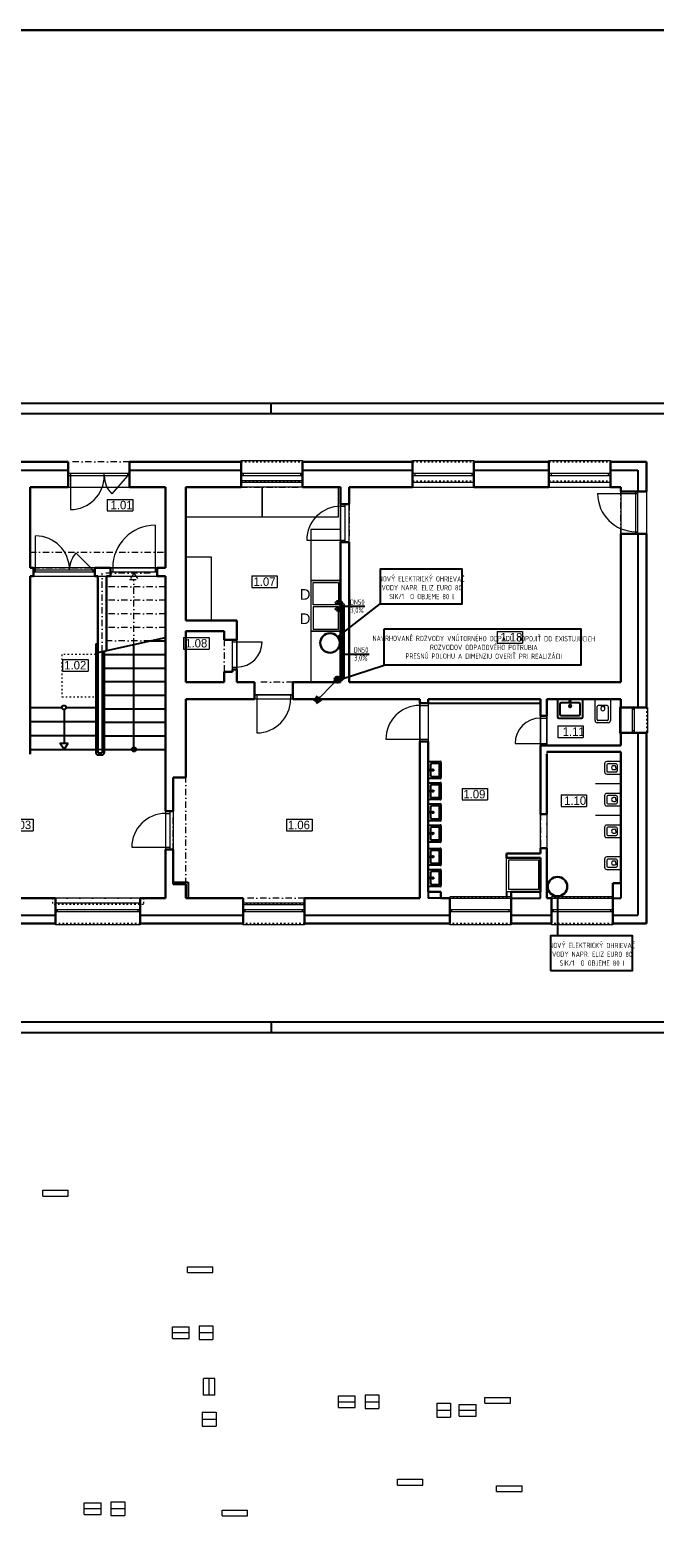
# Model space of a CAD drawing. Header units: millimetres. Extents: x -1674 to 107018, y 6909 to 78196.
# Tile 12 of 24: x 19210 to 33961, y 42605 to 78196. Entities that reach past the tile are written whole.
import ezdxf

# ---------------------------------------------------------------- set-up
doc = ezdxf.new("R2010")
doc.units = ezdxf.units.MM
doc.linetypes.add('ACAD_ISO03W100', pattern=[30, 12, -18])
doc.linetypes.add('ČERCHOVANÁ', pattern=[1, 0.5, -0.25, 0, -0.25])
doc.layers.get('Defpoints').update_dxf_attribs({"color": 2, "lineweight": 30})
doc.layers.add('- pomocna', color=232, linetype='Continuous', lineweight=0, plot=False)
for name, color, linetype, lineweight in [('- zariadenie', 30, 'Continuous', 0), ('_1_TZB-KANALIZ', 40, 'Continuous', 70), ('_1_TZB-popis', 253, 'Continuous', 15), ('H popisky', 8, 'Continuous', 25), ('H stavba', 82, 'Continuous', 30), ('otvor', 163, 'Continuous', 5), ('ramik', 61, 'Continuous', 25), ('Tbč stavba', 4, 'ČERCHOVANÁ', 0), ('TZB-popis', 7, 'Continuous', 15), ('Tč stavba', 7, 'ACAD_ISO03W100', 5)]:
    doc.layers.add(name, color=color, linetype=linetype, lineweight=lineweight)
doc.styles.add('MtXpl_TechnicLite', font='txt')
doc.styles.add('Simplex', font='simplex_.ttf', dxfattribs={"height": 150})
doc.styles.add('Text-koty', font='isocp.shx', dxfattribs={"width": 0.8})

# ---------------------------------------------------------------- blocks, each defined once
blk = doc.blocks.new('*T282')
at = {"layer": 'Defpoints', "color": 8, "linetype": 'ByBlock', "lineweight": 0}
for p, q in [((0, 275), (400, 275)), ((0, 0), (0, 275)), ((0, 137), (400, 137)), ((0, 0), (400, 0)), ((400, 0), (400, 275))]:
    blk.add_line(p, q, dxfattribs=at)
blk = doc.blocks.new('*T283')
at = {"layer": 'Defpoints', "color": 8, "linetype": 'ByBlock', "lineweight": 0}
for p, q in [((0, 0), (325, 0)), ((0, 0), (0, -325)), ((325, 0), (325, -325)), ((0, -162), (325, -162)), ((0, -325), (325, -325))]:
    blk.add_line(p, q, dxfattribs=at)
blk = doc.blocks.new('*T284')
at = {"layer": 'Defpoints', "color": 8, "linetype": 'ByBlock', "lineweight": 0}
for p, q in [((0, 137), (600, 137)), ((0, 0), (0, 137)), ((0, 0), (600, 0)), ((600, 0), (600, 137))]:
    blk.add_line(p, q, dxfattribs=at)
blk = doc.blocks.new('*T285')
at = {"layer": 'Defpoints', "color": 8, "linetype": 'ByBlock', "lineweight": 0}
for p, q in [((0, 137), (600, 137)), ((0, 0), (0, 137)), ((0, 0), (600, 0)), ((600, 0), (600, 137))]:
    blk.add_line(p, q, dxfattribs=at)
blk = doc.blocks.new('*T286')
at = {"layer": 'Defpoints', "color": 8, "linetype": 'ByBlock', "lineweight": 0}
for p, q in [((0, 137), (600, 137)), ((0, 0), (0, 137)), ((0, 0), (600, 0)), ((600, 0), (600, 137))]:
    blk.add_line(p, q, dxfattribs=at)
blk = doc.blocks.new('*T287')
at = {"layer": 'Defpoints', "color": 8, "linetype": 'ByBlock', "lineweight": 0}
for p, q in [((-275, 0), (-275, 400)), ((0, 400), (-275, 400)), ((-137, 0), (-137, 400)), ((0, 0), (0, 400)), ((0, 0), (-275, 0))]:
    blk.add_line(p, q, dxfattribs=at)
blk = doc.blocks.new('*T288')
at = {"layer": 'Defpoints', "color": 8, "linetype": 'ByBlock', "lineweight": 0}
for p, q in [((0, 0), (325, 0)), ((0, 0), (0, -325)), ((325, 0), (325, -325)), ((0, -162), (325, -162)), ((0, -325), (325, -325))]:
    blk.add_line(p, q, dxfattribs=at)
blk = doc.blocks.new('*T289')
at = {"layer": 'Defpoints', "color": 8, "linetype": 'ByBlock', "lineweight": 0}
for p, q in [((0, 275), (400, 275)), ((0, 0), (0, 275)), ((0, 137), (400, 137)), ((0, 0), (400, 0)), ((400, 0), (400, 275))]:
    blk.add_line(p, q, dxfattribs=at)
blk = doc.blocks.new('*T290')
at = {"layer": 'Defpoints', "color": 8, "linetype": 'ByBlock', "lineweight": 0}
for p, q in [((0, 0), (325, 0)), ((0, 0), (0, -325)), ((325, 0), (325, -325)), ((0, -162), (325, -162)), ((0, -325), (325, -325))]:
    blk.add_line(p, q, dxfattribs=at)
blk = doc.blocks.new('*T291')
at = {"layer": 'Defpoints', "color": 8, "linetype": 'ByBlock', "lineweight": 0}
for p, q in [((0, 275), (400, 275)), ((0, 0), (0, 275)), ((0, 137), (400, 137)), ((0, 0), (400, 0)), ((400, 0), (400, 275))]:
    blk.add_line(p, q, dxfattribs=at)
blk = doc.blocks.new('*T292')
at = {"layer": 'Defpoints', "color": 8, "linetype": 'ByBlock', "lineweight": 0}
for p, q in [((0, 0), (325, 0)), ((0, 0), (0, -325)), ((325, 0), (325, -325)), ((0, -162), (325, -162)), ((0, -325), (325, -325))]:
    blk.add_line(p, q, dxfattribs=at)
blk = doc.blocks.new('*T293')
at = {"layer": 'Defpoints', "color": 8, "linetype": 'ByBlock', "lineweight": 0}
for p, q in [((0, 275), (400, 275)), ((0, 0), (0, 275)), ((0, 137), (400, 137)), ((0, 0), (400, 0)), ((400, 0), (400, 275))]:
    blk.add_line(p, q, dxfattribs=at)
blk = doc.blocks.new('*T294')
at = {"layer": 'Defpoints', "color": 8, "linetype": 'ByBlock', "lineweight": 0}
for p, q in [((0, 0), (325, 0)), ((0, 0), (0, -325)), ((325, 0), (325, -325)), ((0, -162), (325, -162)), ((0, -325), (325, -325))]:
    blk.add_line(p, q, dxfattribs=at)
blk = doc.blocks.new('*T295')
at = {"layer": 'Defpoints', "color": 8, "linetype": 'ByBlock', "lineweight": 0}
for p, q in [((0, 137), (600, 137)), ((0, 0), (0, 137)), ((0, 0), (600, 0)), ((600, 0), (600, 137))]:
    blk.add_line(p, q, dxfattribs=at)
blk = doc.blocks.new('*T296')
at = {"layer": 'Defpoints', "color": 8, "linetype": 'ByBlock', "lineweight": 0}
for p, q in [((0, 137), (600, 137)), ((0, 0), (0, 137)), ((0, 0), (600, 0)), ((600, 0), (600, 137))]:
    blk.add_line(p, q, dxfattribs=at)
blk = doc.blocks.new('*T297')
at = {"layer": 'Defpoints', "color": 8, "linetype": 'ByBlock', "lineweight": 0}
for p, q in [((0, 137), (600, 137)), ((0, 0), (0, 137)), ((0, 0), (600, 0)), ((600, 0), (600, 137))]:
    blk.add_line(p, q, dxfattribs=at)
blk = doc.blocks.new('*T298')
at = {"layer": 'Defpoints', "color": 8, "linetype": 'ByBlock', "lineweight": 0}
for p, q in [((0, 137), (600, 137)), ((0, 0), (0, 137)), ((0, 0), (600, 0)), ((600, 0), (600, 137))]:
    blk.add_line(p, q, dxfattribs=at)
blk = doc.blocks.new('*U415')
at = {"layer": 'ramik'}
for p, q in [((-420, 292), (-420, 297)), ((-420, 5), (-420, 0))]:
    blk.add_line(p, q, dxfattribs=at)
for points in [[(-840, 0), (0, 0), (0, 297), (-840, 297)], [(-835, 5), (-5, 5), (-5, 292), (-835, 292)]]:
    blk.add_lwpolyline(points, close=True, dxfattribs=at)
blk = doc.blocks.new('1np-novypodklad')
at = {"layer": '- pomocna', "color": 8}
for p, q in [((18632, 55585), (21832, 55585)), ((18632, 53685), (18632, 55585)), ((21832, 55585), (21832, 53685)), ((23612, 55585), (22312, 55585)), ((22312, 55585), (22312, 52435)), ((25062, 55735), (23612, 55735)), ((23612, 55735), (23612, 55585)), ((25062, 55585), (25062, 55735)), ((25962, 55585), (25062, 55585)), ((25962, 50985), (25962, 55585)), ((26162, 55585), (32582, 55585)), ((26162, 50985), (26162, 55585)), ((32582, 55585), (32582, 50985)), ((21832, 53685), (18632, 53685)), ((18632, 53485), (21832, 53485)), ((18632, 49395), (18632, 53485)), ((21832, 53485), (21832, 49395)), ((22312, 52435), (23512, 52435)), ((23512, 52435), (23512, 50985)), ((23212, 52185), (22312, 52185)), ((22312, 52185), (22312, 50985)), ((23212, 51985), (23212, 52185)), ((23412, 51985), (23212, 51985)), ((23412, 51225), (23412, 51985)), ((22312, 50985), (23212, 50985)), ((23212, 50985), (23212, 51225)), ((23212, 51225), (23412, 51225)), ((23512, 50985), (23932, 50985)), ((23932, 50985), (23932, 50685)), ((24832, 50685), (24832, 50985)), ((24832, 50985), (25962, 50985)), ((32582, 50985), (26162, 50985)), ((22312, 50585), (22312, 48735)), ((27832, 50585), (22312, 50585)), ((23932, 50685), (24832, 50685)), ((27832, 45885), (27832, 50585)), ((30682, 50585), (28032, 50585)), ((28032, 50585), (28032, 46035)), ((30682, 46935), (30682, 50585)), ((30832, 49485), (30832, 50585)), ((30832, 50585), (32582, 50585)), ((32582, 50585), (32582, 49485)), ((32582, 49485), (30832, 49485)), ((21832, 49395), (18632, 49395)), ((18632, 49285), (18632, 49395)), ((18632, 49395), (21832, 49395)), ((21832, 49395), (21832, 45885)), ((32582, 49335), (30832, 49335)), ((30832, 49335), (30832, 45885)), ((32582, 45885), (32582, 49335)), ((22312, 48735), (22012, 48735)), ((22012, 48735), (22012, 46265)), ((29882, 46835), (29882, 46935)), ((29882, 46935), (30682, 46935)), ((30682, 46835), (29882, 46835)), ((30682, 46035), (30682, 46835)), ((22012, 46265), (22362, 46265)), ((22362, 46265), (22362, 45885)), ((28032, 46035), (28332, 46035)), ((28332, 46035), (28332, 45885)), ((29992, 45885), (29992, 46035)), ((29992, 46035), (30682, 46035)), ((21832, 45885), (14832, 45885)), ((22362, 45885), (23662, 45885)), ((23662, 45885), (23662, 45735)), ((23662, 45735), (25112, 45735)), ((25112, 45735), (25112, 45885)), ((25112, 45885), (27832, 45885)), ((28332, 45885), (29992, 45885)), ((30832, 45885), (32582, 45885))]:
    blk.add_line(p, q, dxfattribs=at)
at = {"layer": '- zariadenie', "color": 8, "linetype": 'Continuous'}
for p, q in [((24112, 55585), (22312, 55585)), ((22312, 55585), (22312, 54885)), ((24112, 54885), (24112, 55585)), ((25912, 55585), (24112, 55585)), ((24112, 55585), (24112, 54885)), ((25912, 54885), (25912, 55585)), ((22312, 54885), (24112, 54885)), ((24112, 54885), (25912, 54885)), ((25262, 54585), (25262, 53385)), ((25962, 54585), (25262, 54585)), ((25962, 53385), (25962, 54585)), ((22312, 53935), (22312, 52435)), ((22912, 53935), (22312, 53935)), ((22912, 52435), (22912, 53935)), ((25262, 53385), (25962, 53385)), ((25962, 53385), (25262, 53385)), ((25262, 53385), (25262, 52185)), ((25312, 52810), (25312, 53335)), ((25312, 53335), (25912, 53335)), ((25912, 53335), (25912, 52810)), ((25962, 52185), (25962, 53385)), ((25912, 52810), (25312, 52810)), ((25912, 52760), (25312, 52760)), ((25312, 52760), (25312, 52235)), ((25912, 52235), (25912, 52760)), ((22312, 52435), (22912, 52435)), ((25962, 52185), (25261, 52185)), ((25261, 52185), (25261, 50985)), ((25262, 52185), (25962, 52185)), ((25312, 52235), (25912, 52235)), ((25962, 50985), (25962, 52185)), ((25261, 50985), (25962, 50985))]:
    blk.add_line(p, q, dxfattribs=at)
at = {"layer": '- zariadenie', "color": 8}
for p, q in [((31972, 50074), (31972, 50585)), ((31972, 50585), (32332, 50585)), ((32332, 50585), (32332, 50074)), ((32022, 50099), (32022, 50410)), ((32257, 50435), (32047, 50435)), ((32156, 50406), (32117, 50406)), ((32156, 50406), (32194, 50406)), ((32282, 50410), (32282, 50099)), ((32282, 50024), (32022, 50024)), ((32257, 50074), (32047, 50074)), ((32197, 49057), (32197, 48862)), ((32582, 49107), (32247, 49107)), ((32247, 49032), (32247, 48887)), ((32247, 48812), (32582, 48812)), ((32467, 49057), (32272, 49057)), ((32272, 48862), (32467, 48862)), ((32463, 48963), (32463, 49002)), ((32463, 48963), (32463, 48924)), ((32492, 49032), (32492, 48887)), ((32582, 48812), (32582, 49107)), ((32582, 48585), (31982, 48585)), ((32197, 48307), (32197, 48112)), ((32582, 48357), (32247, 48357)), ((32247, 48282), (32247, 48137)), ((32247, 48062), (32582, 48062)), ((32467, 48307), (32272, 48307)), ((32272, 48112), (32467, 48112)), ((32463, 48213), (32463, 48252)), ((32463, 48213), (32463, 48174)), ((32492, 48282), (32492, 48137)), ((32582, 48062), (32582, 48357)), ((32582, 47835), (31982, 47835)), ((32197, 47557), (32197, 47362)), ((32582, 47607), (32247, 47607)), ((32247, 47532), (32247, 47387)), ((32467, 47557), (32272, 47557)), ((32272, 47362), (32467, 47362)), ((32463, 47463), (32463, 47502)), ((32463, 47463), (32463, 47424)), ((32492, 47532), (32492, 47387)), ((32582, 47312), (32582, 47607)), ((32247, 47312), (32582, 47312)), ((29882, 46035), (29882, 46835)), ((29882, 46835), (30682, 46835)), ((29932, 46085), (29932, 46785)), ((29932, 46785), (30632, 46785)), ((30632, 46785), (30632, 46085)), ((30682, 46835), (30682, 46035)), ((32197, 46807), (32197, 46612)), ((32582, 46857), (32247, 46857)), ((32247, 46782), (32247, 46637)), ((32467, 46807), (32272, 46807)), ((32463, 46713), (32463, 46752)), ((32463, 46713), (32463, 46674)), ((32492, 46782), (32492, 46637)), ((32582, 46562), (32582, 46857)), ((32247, 46562), (32582, 46562)), ((32272, 46612), (32467, 46612)), ((30682, 46035), (29882, 46035)), ((30632, 46085), (29932, 46085))]:
    blk.add_line(p, q, dxfattribs=at)
at = {"layer": '- zariadenie', "color": 8, "linetype": 'Continuous'}
for centre in [(25862, 52860), (25862, 52710)]:
    blk.add_circle(centre, 25, dxfattribs=at)
at = {"layer": '- zariadenie', "color": 8}
for centre, radius, start, end in [((32047, 50410), 25, 90, 180), ((32235, 50363), 126, 160.245, 195.3461), ((32152, 50346), 41.5, 203.5039, 275.7802), ((32159, 50346), 41.5, 264.2198, 336.4961), ((32076, 50363), 126, 344.654, 19.755), ((32257, 50410), 25, 0, 90), ((32022, 50074), 50, 180, 270), ((32047, 50099), 25, 180, 270), ((32257, 50099), 25, 270, 0), ((32282, 50074), 50, 270, 0), ((32247, 49057), 50, 90, 180), ((32247, 48862), 50, 180, 270), ((32272, 49032), 25, 90, 180), ((32272, 48887), 25, 180, 270), ((32404, 48967), 41.5, 113.5039, 185.7802), ((32404, 48960), 41.5, 174.2198, 246.4961), ((32421, 48883), 126, 70.245, 105.346), ((32421, 49043), 126, 254.6539, 289.755), ((32467, 49032), 25, 0, 90), ((32467, 48887), 25, 270, 0), ((32247, 48307), 50, 90, 180), ((32247, 48112), 50, 180, 270), ((32272, 48282), 25, 90, 180), ((32272, 48137), 25, 180, 270), ((32404, 48217), 41.5, 113.5039, 185.7802), ((32404, 48210), 41.5, 174.2198, 246.4961), ((32421, 48133), 126, 70.245, 105.346), ((32421, 48293), 126, 254.6539, 289.755), ((32467, 48282), 25, 0, 90), ((32467, 48137), 25, 270, 0), ((32247, 47557), 50, 90, 180), ((32247, 47362), 50, 180, 270), ((32272, 47532), 25, 90, 180), ((32272, 47387), 25, 180, 270), ((32404, 47467), 41.5, 113.5039, 185.7802), ((32404, 47460), 41.5, 174.2198, 246.4961), ((32421, 47383), 126, 70.245, 105.346), ((32421, 47543), 126, 254.6539, 289.755), ((32467, 47532), 25, 0, 90), ((32467, 47387), 25, 270, 0), ((32247, 46807), 50, 90, 180), ((32272, 46782), 25, 90, 180), ((32272, 46637), 25, 180, 270), ((32404, 46717), 41.5, 113.5039, 185.7802), ((32404, 46710), 41.5, 174.2198, 246.4961), ((32421, 46633), 126, 70.245, 105.346), ((32421, 46793), 126, 254.6539, 289.755), ((32467, 46782), 25, 0, 90), ((32467, 46637), 25, 270, 0), ((32247, 46612), 50, 180, 270)]:
    blk.add_arc(centre, radius, start, end, dxfattribs=at)
at = {"color": 8, "linetype": 'Continuous'}
for p, q in [((16282, 55985), (19532, 55985)), ((20982, 55985), (23612, 55985)), ((25062, 55985), (27662, 55985)), ((29112, 55985), (30882, 55985)), ((32332, 55985), (32982, 55985)), ((32982, 54485), (32982, 50385)), ((20182, 51885), (20232, 51885)), ((20182, 51885), (20182, 49315)), ((20232, 51683), (20232, 49315)), ((20332, 51705), (20332, 49315)), ((20382, 51716), (20382, 49315)), ((18632, 50385), (19382, 50385)), ((19482, 50385), (20232, 50385)), ((18632, 50055), (20232, 50055)), ((18632, 49725), (20232, 49725)), ((19432, 49395), (19332, 49545)), ((19432, 49395), (19532, 49545)), ((32982, 49785), (32982, 45485)), ((18632, 49395), (20232, 49395)), ((20232, 49315), (20332, 49315)), ((20232, 49265), (20332, 49265)), ((22012, 46265), (22362, 46265)), ((22362, 46265), (22362, 45885)), ((29992, 45885), (30682, 45885)), ((32392, 45885), (32582, 45885)), ((15982, 45485), (19232, 45485)), ((21232, 45485), (23662, 45485)), ((25112, 45485), (28542, 45485)), ((29992, 45485), (30942, 45485)), ((32392, 45485), (32982, 45485))]:
    blk.add_line(p, q, dxfattribs=at)
at = {"color": 8}
for p, q in [((32982, 55985), (32982, 55485)), ((20232, 51683), (21832, 52035)), ((20332, 51635), (21832, 51635)), ((21082, 49395), (21082, 51870)), ((21469, 51955), (21832, 51955)), ((20332, 51315), (21832, 51315)), ((20332, 50995), (21832, 50995)), ((20332, 50675), (21832, 50675)), ((31682, 50585), (31082, 50585)), ((31082, 50585), (31082, 50165)), ((31682, 50165), (31682, 50585)), ((19432, 50335), (19432, 49545)), ((20332, 50355), (21832, 50355)), ((28032, 50485), (30682, 50485)), ((31142, 50465), (31142, 50225)), ((31592, 50495), (31172, 50495)), ((31172, 50195), (31592, 50195)), ((31622, 50225), (31622, 50465)), ((20332, 50035), (21832, 50035)), ((31112, 50135), (31652, 50135)), ((19332, 49545), (19532, 49545)), ((19432, 49545), (19432, 49545)), ((20332, 49715), (21832, 49715)), ((20332, 49395), (21832, 49395)), ((28032, 48709), (28032, 49109)), ((28032, 49109), (28312, 49109)), ((28092, 48769), (28092, 49049)), ((28112, 49069), (28272, 49069)), ((28292, 49049), (28292, 48769)), ((28332, 49089), (28332, 48729)), ((28312, 48709), (28032, 48709)), ((28032, 48209), (28032, 48609)), ((28032, 48609), (28312, 48609)), ((28092, 48269), (28092, 48549)), ((28272, 48749), (28112, 48749)), ((28112, 48569), (28272, 48569)), ((28292, 48549), (28292, 48269)), ((28332, 48589), (28332, 48229)), ((28312, 48209), (28032, 48209)), ((28032, 47709), (28032, 48109)), ((28032, 48109), (28312, 48109)), ((28092, 47769), (28092, 48049)), ((28272, 48249), (28112, 48249)), ((28112, 48069), (28272, 48069)), ((28292, 48049), (28292, 47769)), ((28332, 48089), (28332, 47729)), ((28312, 47709), (28032, 47709)), ((28272, 47749), (28112, 47749)), ((28032, 47209), (28032, 47609)), ((28032, 47609), (28312, 47609)), ((28092, 47269), (28092, 47549)), ((28112, 47569), (28272, 47569)), ((28292, 47549), (28292, 47269)), ((28332, 47589), (28332, 47229)), ((28312, 47209), (28032, 47209)), ((28032, 46659), (28032, 47059)), ((28032, 47059), (28312, 47059)), ((28092, 46719), (28092, 46999)), ((28272, 47249), (28112, 47249)), ((28112, 47019), (28272, 47019)), ((28292, 46999), (28292, 46719)), ((28332, 47039), (28332, 46679)), ((28312, 46659), (28032, 46659)), ((28272, 46699), (28112, 46699)), ((28032, 46159), (28032, 46559)), ((28032, 46559), (28312, 46559)), ((28092, 46219), (28092, 46499)), ((28112, 46519), (28272, 46519)), ((28292, 46499), (28292, 46219)), ((28332, 46539), (28332, 46179)), ((28312, 46159), (28032, 46159)), ((28032, 46035), (28032, 45885)), ((28272, 46199), (28112, 46199)), ((29882, 46035), (29882, 45885)), ((30682, 45885), (30682, 46035)), ((32582, 46235), (32582, 45885)), ((28332, 45885), (28032, 45885))]:
    blk.add_line(p, q, dxfattribs=at)
for centre, radius in [((31382, 50535), 15), ((19432, 50385), 50), ((21082, 49395), 50), ((28066, 48909), 10), ((28066, 48409), 10), ((28066, 47909), 10), ((28066, 47409), 10), ((28066, 46859), 10), ((28066, 46359), 10)]:
    blk.add_circle(centre, radius, dxfattribs=at)
for centre, radius, start, end in [((31172, 50465), 30, 90, 180), ((31172, 50225), 30, 180, 270), ((31592, 50465), 30, 360, 90), ((31592, 50225), 30, 270, 360), ((31112, 50165), 30, 180, 270), ((31652, 50165), 30, 270, 360), ((20232, 49315), 50, 180, 270), ((20332, 49315), 50, 270, 0), ((28112, 49049), 20, 90, 180), ((28112, 48769), 20, 180, 270), ((28272, 49049), 20, 0, 90), ((28272, 48769), 20, 270, 0), ((28312, 49089), 20, 0, 90), ((28112, 48549), 20, 90, 180), ((28272, 48549), 20, 0, 90), ((28312, 48729), 20, 270, 0), ((28312, 48589), 20, 0, 90), ((28112, 48269), 20, 180, 270), ((28112, 48049), 20, 90, 180), ((28272, 48269), 20, 270, 0), ((28272, 48049), 20, 0, 90), ((28312, 48229), 20, 270, 0), ((28312, 48089), 20, 0, 90), ((28112, 47769), 20, 180, 270), ((28272, 47769), 20, 270, 0), ((28312, 47729), 20, 270, 0), ((28112, 47549), 20, 90, 180), ((28272, 47549), 20, 0, 90), ((28312, 47589), 20, 0, 90), ((28112, 47269), 20, 180, 270), ((28112, 46999), 20, 90, 180), ((28272, 47269), 20, 270, 0), ((28272, 46999), 20, 0, 90), ((28312, 47229), 20, 270, 0), ((28312, 47039), 20, 0, 90), ((28112, 46719), 20, 180, 270), ((28272, 46719), 20, 270, 0), ((28312, 46679), 20, 270, 0), ((28112, 46499), 20, 90, 180), ((28272, 46499), 20, 0, 90), ((28312, 46539), 20, 0, 90), ((28112, 46219), 20, 180, 270), ((28272, 46219), 20, 270, 0), ((28312, 46179), 20, 270, 0)]:
    blk.add_arc(centre, radius, start, end, dxfattribs=at)
for start_param, end_param in [(4.457203, 7.598795), (1.31561, 4.457203)]:
    blk.add_ellipse((31381, 50422), major_axis=(-29, -7.6), ratio=1, start_param=start_param, end_param=end_param, dxfattribs=at)
at = {"color": 8, "extrusion": (0, 0, -1)}
for centre, start_param, end_param in [((28141, 48910), 4.457203, 7.598795), ((28141, 48910), 1.31561, 4.457203), ((28141, 48410), 4.457203, 7.598795), ((28141, 48410), 1.31561, 4.457203), ((28141, 47910), 4.457203, 7.598795), ((28141, 47910), 1.31561, 4.457203), ((28141, 47410), 4.457203, 7.598795), ((28141, 47410), 1.31561, 4.457203), ((28141, 46860), 4.457203, 7.598795), ((28141, 46860), 1.31561, 4.457203), ((28141, 46360), 4.457203, 7.598795), ((28141, 46360), 1.31561, 4.457203)]:
    blk.add_ellipse(centre, major_axis=(5, 19.4), ratio=1, start_param=start_param, end_param=end_param, dxfattribs=at)
at = {"layer": 'H popisky', "color": 8, "lineweight": 0}
for p, q in [((20453, 55298), (21053, 55298)), ((20453, 55298), (20453, 55027)), ((21053, 55298), (21053, 55027)), ((20453, 55027), (21053, 55027)), ((23867, 53489), (24467, 53489)), ((23867, 53489), (23867, 53219)), ((24467, 53489), (24467, 53219)), ((23867, 53219), (24467, 53219)), ((22256, 52035), (22856, 52035)), ((22256, 52035), (22256, 51765)), ((22856, 52035), (22856, 51765)), ((29661, 52178), (30261, 52178)), ((29661, 52178), (29661, 51907)), ((30261, 52178), (30261, 51907)), ((22256, 51765), (22856, 51765)), ((29661, 51907), (30261, 51907)), ((19400, 51516), (20000, 51516)), ((19400, 51516), (19400, 51245)), ((20000, 51516), (20000, 51245)), ((19400, 51245), (20000, 51245)), ((31094, 49948), (31694, 49948)), ((31094, 49948), (31094, 49677)), ((31694, 49948), (31694, 49677)), ((31094, 49677), (31694, 49677)), ((28830, 48473), (29430, 48473)), ((28830, 48473), (28830, 48202)), ((29430, 48473), (29430, 48202)), ((28830, 48202), (29430, 48202)), ((31170, 48319), (31770, 48319)), ((31170, 48319), (31170, 48049)), ((31770, 48319), (31770, 48049)), ((18100, 47746), (18700, 47746)), ((18700, 47746), (18700, 47475)), ((24688, 47746), (25288, 47746)), ((24688, 47746), (24688, 47475)), ((25288, 47746), (25288, 47475)), ((31170, 48049), (31770, 48049)), ((18100, 47475), (18700, 47475)), ((24688, 47475), (25288, 47475))]:
    blk.add_line(p, q, dxfattribs=at)
at = {"layer": 'H stavba', "color": 8}
for p, q in [((16282, 56185), (19532, 56185)), ((19532, 56185), (19532, 55585)), ((20982, 56185), (23612, 56185)), ((20982, 56185), (20982, 55585)), ((23612, 56185), (23612, 55585)), ((25062, 56185), (27662, 56185)), ((25062, 56185), (25062, 55585)), ((27662, 56185), (27662, 55585)), ((29112, 56185), (30882, 56185)), ((29112, 56185), (29112, 55585)), ((30882, 56185), (30882, 55585)), ((32332, 56185), (33182, 56185)), ((32332, 56185), (32332, 55585)), ((33182, 56185), (33182, 55485)), ((18632, 55585), (19532, 55585)), ((18632, 55585), (18632, 53685)), ((20982, 55585), (21832, 55585)), ((21832, 55585), (21832, 53685)), ((22312, 55585), (23612, 55585)), ((22312, 52435), (22312, 55585)), ((25062, 55585), (25962, 55585)), ((25962, 55185), (25962, 55585)), ((26162, 55585), (27662, 55585)), ((26162, 55185), (26162, 55585)), ((29112, 55585), (30882, 55585)), ((32332, 55585), (32582, 55585)), ((32582, 55585), (32582, 55485)), ((25962, 55185), (26162, 55185)), ((32582, 55485), (33182, 55485)), ((32582, 54485), (33182, 54485)), ((32582, 54485), (32582, 50985)), ((33182, 54485), (33182, 50385)), ((25962, 54285), (26162, 54285)), ((25962, 50985), (25962, 54285)), ((26162, 50985), (26162, 54285)), ((18632, 53685), (18712, 53685)), ((18632, 53485), (18712, 53485)), ((18632, 53485), (18632, 49285)), ((18712, 53685), (18712, 53485)), ((20162, 53685), (20532, 53685)), ((20162, 53685), (20162, 53485)), ((20162, 53485), (20232, 53485)), ((20232, 51683), (20232, 53485)), ((20432, 53485), (20532, 53485)), ((20432, 51727), (20432, 53485)), ((20532, 53685), (20532, 53485)), ((21632, 53685), (21832, 53685)), ((21632, 53685), (21632, 53485)), ((21632, 53485), (21832, 53485)), ((21832, 53485), (21832, 47935)), ((22312, 52435), (23512, 52435)), ((23512, 51985), (23512, 52435)), ((22312, 52185), (23212, 52185)), ((22312, 50985), (22312, 52185)), ((23212, 51985), (23212, 52185)), ((23212, 51985), (23512, 51985)), ((23412, 51285), (23512, 51285)), ((23412, 51285), (23412, 51225)), ((23512, 50985), (23512, 51285)), ((22312, 50985), (23212, 50985)), ((23212, 51225), (23412, 51225)), ((23212, 50985), (23212, 51225)), ((23512, 50985), (23932, 50985)), ((23932, 50985), (23932, 50585)), ((24832, 50985), (25962, 50985)), ((24832, 50985), (24832, 50585)), ((26162, 50985), (32582, 50985)), ((22312, 50585), (23932, 50585)), ((22312, 50585), (22312, 48735)), ((24832, 50585), (27832, 50585)), ((27832, 50585), (27832, 50485)), ((28032, 50585), (30682, 50585)), ((28032, 50585), (28032, 50485)), ((30682, 50585), (30682, 50185)), ((30832, 50585), (32582, 50585)), ((30832, 50585), (30832, 50185)), ((32582, 50585), (32582, 50385)), ((27832, 50485), (28032, 50485)), ((30682, 50185), (30832, 50185)), ((33182, 50385), (32582, 50385)), ((27832, 49585), (28032, 49585)), ((27832, 49585), (27832, 45885)), ((28032, 49585), (28032, 46035)), ((30682, 49485), (32582, 49485)), ((30682, 49485), (30682, 47865)), ((33182, 49785), (32582, 49785)), ((32582, 49785), (32582, 49485)), ((33182, 49785), (33182, 45285)), ((30832, 49335), (32582, 49335)), ((30832, 49285), (30832, 47865)), ((32582, 49335), (32582, 46235)), ((22012, 48735), (22312, 48735)), ((22012, 48735), (22012, 47935)), ((21832, 47935), (22012, 47935)), ((30682, 47865), (30832, 47865)), ((21832, 47035), (22012, 47035)), ((21832, 47035), (21832, 45885)), ((22012, 47035), (22012, 46215)), ((30682, 47065), (30682, 46935)), ((30682, 47065), (30832, 47065)), ((30832, 47065), (30832, 45885)), ((29882, 46935), (29882, 46835)), ((29882, 46935), (30682, 46935)), ((29882, 46835), (30682, 46835)), ((30682, 46835), (30682, 46035)), ((22012, 46215), (22312, 46215)), ((22312, 46215), (22312, 45885)), ((28032, 46035), (28332, 46035)), ((28332, 46035), (28332, 45885)), ((29992, 46035), (29992, 45285)), ((29992, 46035), (30682, 46035)), ((32392, 46235), (32582, 46235)), ((32392, 46235), (32392, 45285)), ((14532, 45885), (19232, 45885)), ((19232, 45885), (19232, 45285)), ((21232, 45885), (21832, 45885)), ((21232, 45885), (21232, 45285)), ((22312, 45885), (23662, 45885)), ((23662, 45885), (23662, 45285)), ((25112, 45885), (27832, 45885)), ((25112, 45885), (25112, 45285)), ((28332, 45885), (28542, 45885)), ((28542, 45885), (28542, 45285)), ((30832, 45885), (30942, 45885)), ((30942, 45885), (30942, 45285)), ((16182, 45285), (19232, 45285)), ((21232, 45285), (23662, 45285)), ((25112, 45285), (28542, 45285)), ((29992, 45285), (30942, 45285)), ((32392, 45285), (33182, 45285))]:
    blk.add_line(p, q, dxfattribs=at)
at = {"layer": 'otvor', "color": 8}
for p, q in [((20982, 55905), (19532, 55905)), ((19582, 55905), (19582, 55055)), ((20382, 55855), (20382, 55905)), ((20932, 55905), (20932, 55855)), ((23612, 56185), (23612, 56215)), ((23612, 56215), (25062, 56215)), ((25062, 55905), (23612, 55905)), ((23662, 55905), (23662, 55855)), ((25012, 55905), (25012, 55855)), ((25062, 56215), (25062, 56185)), ((27662, 56185), (27662, 56215)), ((27662, 56215), (29112, 56215)), ((29112, 55905), (27662, 55905)), ((27712, 55905), (27712, 55855)), ((29062, 55905), (29062, 55855)), ((29112, 56215), (29112, 56185)), ((30882, 56185), (30882, 56215)), ((30882, 56215), (32332, 56215)), ((32332, 55905), (30882, 55905)), ((30932, 55905), (30932, 55855)), ((32282, 55905), (32282, 55855)), ((32332, 56215), (32332, 56185)), ((20982, 55855), (19532, 55855)), ((20932, 55855), (20558, 55430)), ((25062, 55855), (23612, 55855)), ((23612, 55705), (25062, 55705)), ((29112, 55855), (27662, 55855)), ((27662, 55705), (29112, 55705)), ((32332, 55855), (30882, 55855)), ((30882, 55705), (32332, 55705)), ((25962, 55185), (25962, 54285)), ((26062, 55185), (26062, 54285)), ((32032, 55435), (32982, 55435)), ((32932, 54485), (32932, 55485)), ((32982, 54485), (32982, 55485)), ((33182, 55485), (33182, 54485)), ((25962, 55135), (26062, 55135)), ((21582, 54685), (21582, 53585)), ((32932, 54535), (32982, 54535)), ((18762, 53585), (18762, 54435)), ((25162, 54335), (26062, 54335)), ((20112, 53635), (19714, 54033)), ((18712, 53635), (20162, 53635)), ((18712, 53585), (20162, 53585)), ((20112, 53635), (20112, 53585)), ((20532, 53685), (21632, 53685)), ((20532, 53585), (21632, 53585)), ((20582, 53685), (20582, 53585)), ((23412, 51285), (23412, 51985)), ((23512, 51285), (23512, 51985)), ((23412, 51935), (24110, 51935)), ((23412, 51335), (23512, 51335)), ((24832, 50685), (23932, 50685)), ((24832, 50585), (23932, 50585)), ((23982, 50685), (23982, 49785)), ((24782, 50685), (24782, 50585)), ((27832, 50485), (27832, 49585)), ((27832, 50435), (28032, 50435)), ((28032, 50485), (28032, 49585)), ((30682, 50185), (30682, 49485)), ((30832, 50185), (30832, 49485)), ((32582, 50385), (32552, 50385)), ((32552, 50385), (32552, 49785)), ((32852, 49785), (32852, 50385)), ((32902, 50335), (32852, 50335)), ((32902, 49785), (32902, 50385)), ((33182, 50385), (33212, 50385)), ((33212, 50385), (33212, 49785)), ((30682, 50135), (30832, 50135)), ((32902, 49835), (32852, 49835)), ((27032, 49635), (28032, 49635)), ((30082, 49535), (30832, 49535)), ((32552, 49785), (32582, 49785)), ((33212, 49785), (33182, 49785)), ((21832, 47935), (21832, 47035)), ((21832, 47885), (21932, 47885)), ((21932, 47935), (21932, 47035)), ((21032, 47085), (21932, 47085)), ((29992, 45915), (28542, 45915)), ((28542, 45915), (28542, 45885)), ((29992, 45885), (29992, 45915)), ((32392, 45915), (30942, 45915)), ((30942, 45915), (30942, 45885)), ((32392, 45885), (32392, 45915)), ((21232, 45765), (19232, 45765)), ((19232, 45615), (21232, 45615)), ((19232, 45565), (21232, 45565)), ((19282, 45565), (19282, 45615)), ((21182, 45565), (21182, 45615)), ((25112, 45765), (23662, 45765)), ((23662, 45615), (25112, 45615)), ((23662, 45565), (25112, 45565)), ((23712, 45565), (23712, 45615)), ((25062, 45565), (25062, 45615)), ((28542, 45615), (29992, 45615)), ((28542, 45565), (29992, 45565)), ((28592, 45565), (28592, 45615)), ((29942, 45565), (29942, 45615)), ((30942, 45615), (32392, 45615)), ((30942, 45565), (32392, 45565)), ((30992, 45565), (30992, 45615)), ((32342, 45565), (32342, 45615)), ((19232, 45255), (19232, 45285)), ((21232, 45255), (19232, 45255)), ((21232, 45285), (21232, 45255)), ((23662, 45255), (23662, 45285)), ((25112, 45255), (23662, 45255)), ((25112, 45285), (25112, 45255)), ((28542, 45255), (28542, 45285)), ((29992, 45255), (28542, 45255)), ((29992, 45285), (29992, 45255)), ((30942, 45255), (30942, 45285)), ((32392, 45255), (30942, 45255)), ((32392, 45285), (32392, 45255))]:
    blk.add_line(p, q, dxfattribs=at)
for centre, radius, start, end in [((19582, 55855), 800, 270, 0), ((20982, 55855), 600, 180, 225), ((32932, 55435), 900, 180, 270), ((25962, 54335), 800, 90, 180), ((21582, 53685), 1000, 90, 180), ((18762, 53635), 800, 0, 90), ((20162, 53635), 600, 138.3781, 180), ((23512, 51935), 598, 270, 0), ((23982, 50585), 800, 270, 0), ((27832, 49635), 800, 90, 180), ((30682, 49535), 600, 90, 180), ((21832, 47085), 800, 90, 180)]:
    blk.add_arc(centre, radius, start, end, dxfattribs=at)
at = {"layer": 'Tbč stavba', "color": 8, "ltscale": 300}
for p, q in [((20982, 56185), (19532, 56185)), ((19532, 55585), (20982, 55585)), ((23612, 55585), (25062, 55585)), ((27662, 55585), (29112, 55585)), ((30882, 55585), (32332, 55585)), ((26162, 55185), (26162, 54285)), ((32582, 54485), (32582, 55485)), ((18632, 54055), (21832, 54055)), ((18712, 53685), (20162, 53685)), ((18712, 53485), (20162, 53485)), ((21469, 53555), (20332, 53555)), ((20332, 51705), (20332, 53555)), ((20532, 53485), (21632, 53485)), ((21082, 53555), (20982, 53405)), ((20982, 53405), (21182, 53405)), ((21082, 53555), (21182, 53405)), ((21082, 51870), (21082, 53405)), ((21832, 53235), (20334, 53235)), ((21832, 52915), (20334, 52915)), ((21832, 52595), (20334, 52595)), ((21832, 52275), (20334, 52275)), ((23212, 51985), (23212, 51225)), ((21469, 51955), (20334, 51955)), ((24832, 50985), (23932, 50985)), ((22312, 46215), (22312, 48735)), ((22012, 47035), (22012, 47935)), ((30682, 47865), (30682, 47065)), ((30832, 47865), (30832, 47065)), ((21232, 45885), (19232, 45885)), ((25112, 45885), (23662, 45885))]:
    blk.add_line(p, q, dxfattribs=at)
at = {"layer": 'Tč stavba', "color": 8, "ltscale": 3}
for p, q in [((23612, 56185), (25062, 56185)), ((27662, 56185), (29112, 56185)), ((30882, 56185), (32332, 56185)), ((23612, 55735), (25062, 55735)), ((27662, 55735), (29112, 55735)), ((30882, 55735), (32332, 55735)), ((19382, 51635), (19382, 50635)), ((20182, 51635), (19382, 51635)), ((20182, 50635), (20182, 51635)), ((19382, 50635), (20182, 50635)), ((32582, 50385), (32582, 49785)), ((33182, 50385), (33182, 49785)), ((19157, 45885), (19157, 45735)), ((21307, 45735), (19157, 45735)), ((21307, 45885), (21307, 45735)), ((25112, 45735), (23662, 45735)), ((29992, 45885), (28542, 45885)), ((32392, 45885), (30942, 45885)), ((21232, 45285), (19232, 45285)), ((25112, 45285), (23662, 45285)), ((29992, 45285), (28542, 45285)), ((32392, 45285), (30942, 45285))]:
    blk.add_line(p, q, dxfattribs=at)
at = {"layer": 'H popisky', "color": 8, "style": 'MtXpl_TechnicLite'}
for s, p in [('1.01', (20531, 55064)), ('1.07', (23906, 53256)), ('1.08', (22294, 51802)), ('1.18', (29734, 51943)), ('1.02', (19437, 51283)), ('1.11', (31206, 49714)), ('1.09', (28861, 48239)), ('1.10', (31240, 48086)), ('1.03', (18135, 47514)), ('1.06', (24718, 47512))]:
    blk.add_text(s, height=200, rotation=360, dxfattribs=at).set_placement(p)

msp = doc.modelspace()

# ---------------------------------------------------------------- linework, layer by layer
for p, q in [((26474, 63872), (27475, 64653)), ((26579, 64596), (27110, 64596)), ((26579, 63469), (27212, 63469)), ((26529, 62865), (27571, 63207)), ((31663, 57749), (31663, 56820))]:
    msp.add_line(p, q)
at = {"color": 30, "lineweight": 30}
msp.add_lwpolyline([(-1674, 78196), (52034, 78196), (52034, 10857), (-1674, 10857)], close=True, dxfattribs=at)
for points in [[(27475, 64653), (29408, 64653), (29408, 65473), (27475, 65473)], [(27571, 64066), (32217, 64066), (32217, 63207), (27571, 63207)], [(31499, 56000), (33432, 56000), (33432, 56820), (31499, 56820)]]:
    msp.add_lwpolyline(points, close=True)
at = {"color": 3, "lineweight": 30}
for centre in [(26292, 63730), (31663, 57979)]:
    msp.add_circle(centre, 230, dxfattribs=at)
at = {"layer": '_1_TZB-KANALIZ'}
for p, q in [((26440, 64682), (26529, 64682)), ((26440, 64532), (26529, 64532)), ((26579, 64632), (26529, 64682)), ((26579, 64482), (26529, 64532)), ((26579, 64632), (26579, 62915)), ((26529, 62865), (26506, 62865)), ((26579, 62915), (26529, 62865))]:
    msp.add_line(p, q, dxfattribs=at)
at = {"layer": '_1_TZB-KANALIZ', "color": 8, "lineweight": 18, "ltscale": 30}
msp.add_line((26446, 62840), (25947, 62341), dxfattribs=at)
at = {"layer": '_1_TZB-KANALIZ', "color": 8, "ltscale": 30}
for q in [(26025, 62460), (26066, 62419)]:
    msp.add_line((25947, 62341), q, dxfattribs=at)
at = {"layer": '_1_TZB-KANALIZ', "color": 8, "lineweight": 25}
msp.add_circle((26471, 62865), 50, dxfattribs=at)
msp.add_circle((26471, 62865), 50, dxfattribs=at)
msp.add_circle((26471, 62865), 50, dxfattribs=at)
at = {"layer": '_1_TZB-KANALIZ', "color": 8}
msp.add_circle((26471, 62865), 35, dxfattribs=at)
msp.add_circle((26471, 62865), 35, dxfattribs=at)
at = {"layer": 'TZB-popis'}
for p, q in [((26525, 64541), (26634, 64651)), ((26525, 63413), (26634, 63524))]:
    msp.add_line(p, q, dxfattribs=at)

# ---------------------------------------------------------------- block references
for name, p in [('1np-novypodklad', (578, 11822)), ('*T298', (19509, 50674)), ('*T284', (22922, 48866)), ('*T285', (22922, 48866)), ('*T291', (22568, 47313)), ('*T292', (23198, 47613)), ('*T287', (23575, 45969)), ('*T289', (26488, 45681)), ('*T290', (27118, 45981)), ('*T297', (29950, 45781)), ('*T288', (23275, 45569)), ('*T294', (28813, 45781)), ('*T293', (29338, 45481)), ('*T295', (27886, 43849)), ('*T296', (30225, 43696)), ('*T282', (20488, 43158)), ('*T283', (21118, 43456)), ('*T286', (23743, 43122))]:
    msp.add_blockref(name, p)
at = {"layer": 'ramik', "xscale": 49.99999999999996, "yscale": 49.99999999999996, "zscale": 49.99999999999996, "rotation": 180}
msp.add_blockref('*U415', (3901, 69386), dxfattribs=at)

# ---------------------------------------------------------------- texts
at = {"layer": '_1_TZB-popis', "color": 0, "ltscale": 0.04, "char_height": 250, "width": 231.61, "attachment_point": 5, "rotation": 0.0183, "style": 'Simplex'}
for insert in [(25703, 64876), (25703, 64302)]:
    msp.add_mtext('{\\fArial|b0|i0|c238|p34;D}', dxfattribs=dict(at, insert=insert))
at = {"layer": 'TZB-popis', "char_height": 125, "attachment_point": 5, "rotation": 359.8783, "style": 'Text-koty'}
for s, insert, width in [('\\A1;\\pt3875;NOVÝ ELEKTRICKÝ OHRIEVAČ VODY NAPR. ELIZ EURO 80 SIK/1  O OBJEME 80 l', (28455, 65034), 1767.36), ('\\A1;3,0%', (26929, 64489), 137.14), ('\\A1;NAVRHOVANÉ ROZVODY VNÚTORNÉHO ODPADU DOPOJIŤ DO EXISTUJÚCICH ROZVODOV ODPADOVÉHO POTRUBIA\\PPRESNÚ POLOHU A DIMENZIU OVERIŤ PRI REALIZÁCII', (29922, 63625), 4468.34), ('\\A1;3,0%', (27019, 63362), 137.14), ('\\A1;\\pt3875;NOVÝ ELEKTRICKÝ OHRIEVAČ VODY NAPR. ELIZ EURO 80 SIK/1  O OBJEME 80 l', (32479, 56381), 1767.36)]:
    msp.add_mtext(s, dxfattribs=dict(at, insert=insert, width=width))
at = {"layer": 'TZB-popis', "lineweight": 30, "char_height": 125, "attachment_point": 5, "rotation": 359.8783, "style": 'Text-koty'}
for insert in [(26933, 64692), (27023, 63565)]:
    msp.add_mtext('\\A1;DN50', dxfattribs=dict(at, insert=insert))

doc.saveas('drawing.dxf')
